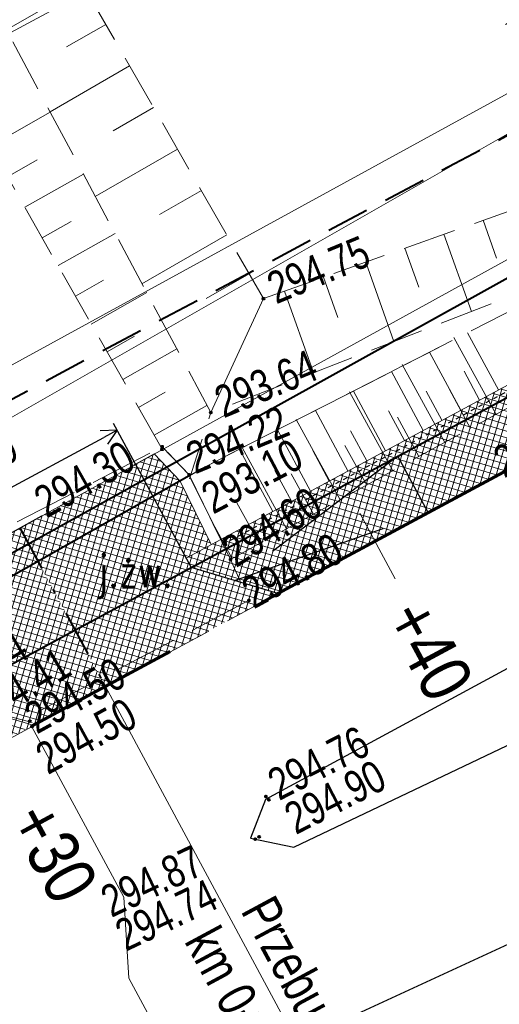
# Model space of a CAD drawing. Header units: metres. Extents: x 7437397 to 7437776, y 5556446 to 5556944.
# Tile 31 of 45: x 7437635 to 7437646, y 5556735 to 5556758. Entities that reach past the tile are written whole.
import ezdxf

# ---------------------------------------------------------------- set-up
doc = ezdxf.new("R2010")
doc.units = ezdxf.units.M
doc.header["$MEASUREMENT"] = 0
for name, pattern in [('0.5_0.5', [1.5, 0.5, -0.5, 0.5]), ('BUBZ01-500', [1.75, 1.25, -0.5]), ('DGN Style 2', [6.14715, 3.68829, -2.45886]), ('DGN Style 3', [8.60601, 6.14715, -2.45886]), ('DGN Style 4', [2.170859, 1.084752, -0.542376, 0.001356, -0.542376]), ('KTCR02-500', [1.5, 1, -0.5]), ('KTJZ01-500', [2, 1.5, -0.5])]:
    doc.linetypes.add(name, pattern=pattern)
doc.layers.get('0').update_dxf_attribs({"color": 250, "lineweight": 5})
for name, color, linetype, lineweight in [('!!_robocza', 2, 'Continuous', 30), ('BUBZ01', 250, 'Continuous', 5), ('BUBZ01_1', 250, 'Continuous', 5), ('BUIB02_01', 250, 'Continuous', 5), ('BUIB05_01', 250, 'Continuous', 5), ('D_balustrada', 7, '0.5_0.5', 30), ('D_kilometraz', 7, 'Continuous', 13), ('D_krawedz swobodna jezdni', 7, 'DGN Style 2', 30), ('D_kraweznik', 7, 'Continuous', 70), ('D_kraweznik obnizony', 7, 'DGN Style 2', 70), ('D_obrzeze', 7, 'Continuous', 40), ('D_opis trasy', 7, 'Continuous', 13), ('D_opisy', 7, 'Continuous', 13), ('D_osie', 1, 'DGN Style 4', 40), ('D_pobocze', 7, 'Continuous', 13), ('D_rampa', 7, 'DGN Style 2', 30), ('D_skarpa', 7, 'DGN Style 3', 20), ('D_skarpa-symbol', 7, 'Continuous', 20), ('D_wymiary', 7, 'Continuous', 13), ('DS_chodniki', 4, 'Continuous', 0), ('DS_pobocze', 1, 'Continuous', 0), ('DS_zjazdy kostka', 30, 'Continuous', 0), ('DS_zjazdy kruszywo', 2, 'Continuous', 0), ('EGBD03', 250, 'Continuous', 5), ('KTJZ01', 250, 'Continuous', 5), ('KTKR01', 250, 'Continuous', 5), ('MPZP', 250, 'Continuous', 5), ('punkt wysokościowy sztuczny', 7, 'Continuous', 5), ('RTPW01', 250, 'Continuous', 5), ('RTPW02', 250, 'Continuous', 5), ('rzedne dla projektanta', 250, 'Continuous', 5), ('SUPE04', 250, 'Continuous', 5), ('SUPG_01', 250, 'Continuous', 5), ('SUPT_01', 250, 'Continuous', 5)]:
    doc.layers.add(name, color=color, linetype=linetype, lineweight=lineweight)
doc.styles.add('ROMANS', font='arial.ttf', dxfattribs={"width": 0.8})
doc.styles.get("Standard").update_dxf_attribs({"font": 'txt.shx', "width": 0.75})
doc.styles.add('Style-Arial Narrow', font='ARIALN.TTF')
doc.dimstyles.new('1-500', dxfattribs={"dimscale": 10, "dimtxt": 0.2, "dimasz": 0.07, "dimexe": 0, "dimexo": 0, "dimgap": 0.05, "dimtad": 1, "dimdec": 1, "dimzin": 0, "dimtxsty": 'ROMANS', "dimblk": 'ARCHTICK', "dimcen": 0.1, "dimclrt": 256, "dimadec": 0, "dimazin": 0, "dimtfac": 0.666667, "dimtdec": 1, "dimtofl": 0, "dimtmove": 1, "dimatfit": 2, "dimfxl": 0, "dimtolj": 1, "dimtzin": 0, "dimarcsym": 0})

# ---------------------------------------------------------------- blocks, each defined once
blk = doc.blocks.new('PW02')
at = {"layer": 'punkt wysokościowy sztuczny', "linetype": 'Continuous', "lineweight": 13}
h = blk.add_hatch(color=0, dxfattribs=at)
edge = h.paths.add_edge_path()
edge.add_arc((0, 0), 0.45, 0, 360)
blk = doc.blocks.new('SUPE04')
at = {"layer": 'SUPE04', "color": 1, "linetype": 'Continuous', "lineweight": 13}
blk.add_line((5.25, 0), (0.25, 0), dxfattribs=at)
at = {"layer": 'SUPE04', "color": 1, "linetype": 'Continuous', "lineweight": 13, "flags": 128}
blk.add_lwpolyline([(3.9, 0.5), (4.766, 0), (3.9, -0.5)], dxfattribs=at)
blk = doc.blocks.new('TerminatorOpen')
at = {"color": 0, "linetype": 'ByBlock', "lineweight": -2}
for q in [(-1, 0.5), (-1, 0), (-1, -0.5)]:
    blk.add_line((0, 0), q, dxfattribs=at)
blk = doc.blocks.new('*D63')
at = {"layer": 'D_wymiary', "color": 0, "lineweight": -2, "transparency": 16777216}
for p, q in [((7437637.505, 5556747.379), (7437636.952, 5556748.405)), ((7437631.9, 5556745.48), (7437636.72, 5556748.076)), ((7437632.05, 5556744.441), (7437631.497, 5556745.468))]:
    blk.add_line(p, q, dxfattribs=at)
at = {"layer": 'Defpoints', "color": 0}
for p in [(7437637.037, 5556748.247), (7437637.59, 5556747.22), (7437632.135, 5556744.283)]:
    blk.add_point(p, dxfattribs=at)
at = {"layer": 'D_wymiary', "color": 0, "lineweight": -2, "transparency": 16777216, "xscale": 0.36, "yscale": 0.36, "zscale": 0.36}
for p, rotation in [((7437637.037, 5556748.247), 28.30396688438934), ((7437631.583, 5556745.309), 208.3039668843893)]:
    blk.add_blockref('TerminatorOpen', p, dxfattribs=dict(at, rotation=rotation))
at = {"layer": 'D_wymiary', "transparency": 16777216, "insert": (7437633.934, 5556747.476), "char_height": 0.72, "attachment_point": 5, "rotation": 28.304, "style": 'Style-Arial Narrow'}
blk.add_mtext('6,20', dxfattribs=at)

msp = doc.modelspace()

# ---------------------------------------------------------------- hatches: boundary and pattern name
at = {"layer": 'DS_chodniki'}
h = msp.add_hatch(dxfattribs=at)
h.set_pattern_fill('CROSSHATCH', color=256, style=0, pattern_type=2)
h.set_pattern_definition([(73.46674, (7437667.05196, 5556759.3903), (-0.1437982, 0.0426858), []), (343.46675, (7437667.05196, 5556759.3903), (0.0426858, 0.1437982), [])])
h.paths.add_polyline_path([(7437684.009, 5556769.397), (7437638.768, 5556745.033), (7437640.8, 5556744.423), (7437651.173, 5556750.01), (7437651.613, 5556750.247), (7437652.141, 5556750.531), (7437652.582, 5556750.768), (7437678.765, 5556764.869, 0.109552)])
at = {"layer": 'DS_pobocze', "lineweight": 0}
h = msp.add_hatch(dxfattribs=at)
h.set_pattern_fill('CROSSHATCH', color=256, style=0, pattern_type=2)
h.set_pattern_definition([(73.46674, (7437668.93906, 5556761.49754), (-0.1437982, 0.0426858), []), (343.46675, (7437668.93906, 5556761.49754), (0.0426858, 0.1437982), [])])
h.paths.add_polyline_path([(7437638.768, 5556745.033), (7437684.009, 5556769.397), (7437683.89, 5556769.617), (7437679.419, 5556767.209), (7437678.979, 5556766.972), (7437678.538, 5556766.734), (7437678.098, 5556766.497), (7437677.658, 5556766.26), (7437677.218, 5556766.023), (7437676.777, 5556765.786), (7437676.337, 5556765.549), (7437675.897, 5556765.312), (7437675.457, 5556765.075), (7437675.017, 5556764.838), (7437674.576, 5556764.601), (7437674.136, 5556764.364), (7437673.696, 5556764.127), (7437673.256, 5556763.89), (7437672.815, 5556763.652), (7437672.375, 5556763.415), (7437671.935, 5556763.178), (7437671.495, 5556762.941), (7437671.055, 5556762.704), (7437670.614, 5556762.467), (7437670.174, 5556762.23), (7437669.734, 5556761.993), (7437669.294, 5556761.756), (7437668.853, 5556761.519), (7437668.413, 5556761.282), (7437667.973, 5556761.045), (7437667.533, 5556760.808), (7437667.093, 5556760.571), (7437666.652, 5556760.333), (7437666.212, 5556760.096), (7437665.772, 5556759.859), (7437665.332, 5556759.622), (7437664.891, 5556759.385), (7437664.451, 5556759.148), (7437664.011, 5556758.911), (7437663.571, 5556758.674), (7437663.131, 5556758.437), (7437662.69, 5556758.2), (7437662.25, 5556757.963), (7437661.81, 5556757.726), (7437661.37, 5556757.489), (7437660.929, 5556757.251), (7437660.489, 5556757.014), (7437660.049, 5556756.777), (7437659.609, 5556756.54), (7437659.169, 5556756.303), (7437658.728, 5556756.066), (7437658.288, 5556755.829), (7437657.848, 5556755.592), (7437657.408, 5556755.355), (7437656.967, 5556755.118), (7437656.527, 5556754.881), (7437656.087, 5556754.644), (7437655.647, 5556754.407), (7437655.207, 5556754.169), (7437654.766, 5556753.932), (7437654.326, 5556753.695), (7437653.886, 5556753.458), (7437653.446, 5556753.221), (7437653.005, 5556752.984), (7437652.565, 5556752.747), (7437652.125, 5556752.51), (7437651.685, 5556752.273), (7437651.245, 5556752.036), (7437650.804, 5556751.799), (7437650.364, 5556751.562), (7437649.924, 5556751.325), (7437649.484, 5556751.088), (7437649.043, 5556750.85), (7437648.603, 5556750.613), (7437648.163, 5556750.376), (7437647.723, 5556750.139), (7437647.283, 5556749.902), (7437646.842, 5556749.665), (7437646.402, 5556749.428), (7437645.962, 5556749.191), (7437645.522, 5556748.954), (7437645.081, 5556748.717), (7437644.641, 5556748.48), (7437644.201, 5556748.243), (7437643.761, 5556748.006), (7437643.321, 5556747.768), (7437642.88, 5556747.531), (7437642.44, 5556747.294), (7437642, 5556747.057), (7437641.56, 5556746.82), (7437641.119, 5556746.583), (7437640.679, 5556746.346), (7437639.24, 5556745.571), (7437638.65, 5556745.253)])
h = msp.add_hatch(dxfattribs=at)
h.set_pattern_fill('CROSSHATCH', color=256, style=0, pattern_type=2)
h.set_pattern_definition([(73.467, (7437638.46853, 5556745.9911), (-0.143798, 0.042686), []), (343.467, (7437638.46853, 5556745.9911), (0.042686, 0.143798), [])])
h.paths.add_polyline_path([(7437638.512, 5556747.055), (7437637.903, 5556747.694), (7437637.465, 5556747.453), (7437638.65, 5556745.253), (7437639.24, 5556745.571)])
at = {"layer": 'DS_zjazdy kostka', "lineweight": 0}
h = msp.add_hatch(dxfattribs=at)
h.set_pattern_fill('CROSSHATCH', color=256, style=0, pattern_type=2)
h.set_pattern_definition([(73.467, (7437638.11537, 5556743.85993), (-0.143798, 0.042686), []), (343.467, (7437638.11537, 5556743.85993), (0.042686, 0.143798), [])])
h.paths.add_polyline_path([(7437636.758, 5556742.247), (7437640.8, 5556744.423), (7437638.768, 5556745.033), (7437636.047, 5556743.567)])
h = msp.add_hatch(dxfattribs=at)
h.set_pattern_fill('CROSSHATCH', color=256, style=0, pattern_type=2)
h.set_pattern_definition([(73.4667, (7437630.95998, 5556740.0536), (-0.1437982, 0.0426858), []), (343.4667, (7437630.95998, 5556740.0536), (0.0426858, 0.1437982), [])])
h.paths.add_polyline_path([(7437630.13, 5556738.618, -0.004664), (7437635.032, 5556741.317), (7437636.758, 5556742.247), (7437636.047, 5556743.567), (7437634.321, 5556742.638, 0.004664), (7437629.394, 5556739.925)])
at = {"layer": 'DS_zjazdy kruszywo', "lineweight": 0}
h = msp.add_hatch(dxfattribs=at)
h.set_pattern_fill('CROSSHATCH', color=256, style=0, pattern_type=2)
h.set_pattern_definition([(73.467, (7437636.58618, 5556745.90512), (-0.143798, 0.042686), []), (343.467, (7437636.58618, 5556745.90512), (0.042686, 0.143798), [])])
h.paths.add_polyline_path([(7437637.465, 5556747.453), (7437634.758, 5556745.961), (7437636.047, 5556743.567), (7437638.768, 5556745.033), (7437638.65, 5556745.253)])
h = msp.add_hatch(dxfattribs=at)
h.set_pattern_fill('CROSSHATCH', color=256, style=0, pattern_type=2)
h.set_pattern_definition([(73.467, (7437633.89673, 5556744.44689), (-0.143798, 0.042686), []), (343.467, (7437633.89673, 5556744.44689), (0.042686, 0.143798), [])])
h.paths.add_polyline_path([(7437633.326, 5556742.1, -0.000938), (7437634.321, 5556742.638), (7437636.047, 5556743.567), (7437634.758, 5556745.961), (7437632.038, 5556744.461), (7437633.206, 5556742.319), (7437633.326, 5556742.1)])

# ---------------------------------------------------------------- linework, layer by layer
at = {"layer": '!!_robocza'}
msp.add_line((7437639.094, 5556747.391), (7437638.512, 5556747.055), dxfattribs=at)
at = {"layer": 'BUBZ01', "color": 7, "linetype": 'BUBZ01-500', "lineweight": 13}
for p, q in [((7437640.461, 5556751.33), (7437632.96, 5556764.373)), ((7437629.701, 5556762.587), (7437638.09, 5556747.805)), ((7437649.055, 5556752.478), (7437639.226, 5556748.664))]:
    msp.add_line(p, q, dxfattribs=at)
at = {"layer": 'BUBZ01', "color": 7, "linetype": 'BUBZ01-500', "lineweight": 13, "flags": 128}
for points in [[(7437631.291, 5556763.521), (7437639.226, 5556748.664), (7437638.726, 5556747.113)], [(7437649.055, 5556752.478), (7437665.84, 5556761.7), (7437669.56, 5556761.45), (7437655.14, 5556753.67), (7437639.69, 5556745.22), (7437638.72, 5556747.2), (7437649.055, 5556752.478)], [(7437640.461, 5556751.33), (7437648.35, 5556754.145)]]:
    msp.add_lwpolyline(points, dxfattribs=at)
at = {"layer": 'BUBZ01', "color": 7, "linetype": 'Continuous', "lineweight": 13, "flags": 128}
for points in [[(7437645.91, 5556748.62), (7437644.92, 5556750.42)], [(7437644.71, 5556747.96), (7437643.71, 5556749.79)], [(7437643.49, 5556747.3), (7437642.48, 5556749.15)], [(7437645.31, 5556748.29), (7437644.82, 5556749.2)], [(7437642.26, 5556746.62), (7437641.23, 5556748.5)], [(7437644.1, 5556747.63), (7437643.6, 5556748.55)], [(7437642.88, 5556746.96), (7437642.37, 5556747.89)], [(7437641, 5556745.94), (7437639.96, 5556747.84)], [(7437641.63, 5556746.28), (7437641.11, 5556747.23)], [(7437640.37, 5556745.59), (7437639.84, 5556746.55)], [(7437639.73, 5556745.24), (7437639.24, 5556746.14)]]:
    msp.add_lwpolyline(points, dxfattribs=at)
at = {"layer": 'BUBZ01_1', "color": 7, "linetype": 'Continuous', "lineweight": 13}
for p, q in [((7437634.44, 5556757.625), (7437636.244, 5556758.663)), ((7437635.85, 5556757.227), (7437636.767, 5556757.754)), ((7437635.463, 5556755.709), (7437637.326, 5556756.781)), ((7437636.939, 5556755.263), (7437637.886, 5556755.808)), ((7437635.468, 5556755.701), (7437634.062, 5556754.903)), ((7437636.522, 5556753.727), (7437638.446, 5556754.834)), ((7437635.162, 5556754.58), (7437634.468, 5556754.186)), ((7437636.244, 5556754.247), (7437634.875, 5556753.47)), ((7437638.028, 5556753.299), (7437639.006, 5556753.861)), ((7437635.957, 5556753.137), (7437635.281, 5556752.754)), ((7437645.92, 5556752.275), (7437645.603, 5556753.165)), ((7437636.985, 5556752.86), (7437635.651, 5556752.103)), ((7437637.615, 5556751.68), (7437639.603, 5556752.823)), ((7437645.331, 5556751.033), (7437644.687, 5556752.838)), ((7437644.098, 5556751.596), (7437643.772, 5556752.511)), ((7437643.518, 5556750.33), (7437642.856, 5556752.185)), ((7437639.118, 5556751.334), (7437640.126, 5556751.914)), ((7437642.206, 5556750.892), (7437641.87, 5556751.833)), ((7437636.715, 5556751.76), (7437636.057, 5556751.386)), ((7437637.726, 5556751.472), (7437636.427, 5556750.735)), ((7437641.635, 5556749.599), (7437640.954, 5556751.506)), ((7437640.461, 5556751.33), (7437639.226, 5556748.664)), ((7437637.438, 5556750.448), (7437636.797, 5556750.084)), ((7437638.432, 5556750.151), (7437637.166, 5556749.433)), ((7437638.16, 5556749.136), (7437637.536, 5556748.781)), ((7437639.138, 5556748.83), (7437637.905, 5556748.13))]:
    msp.add_line(p, q, dxfattribs=at)
at = {"layer": 'BUIB02_01', "color": 212, "linetype": 'Continuous', "lineweight": 40, "flags": 128}
msp.add_lwpolyline([(7437631.582, 5556743.722), (7437658.25, 5556758.524), (7437681.414, 5556770.995), (7437736.328, 5556800.083), (7437739.446, 5556801.87)], dxfattribs=at)
at = {"layer": 'BUIB02_01', "color": 7, "linetype": 'Continuous', "lineweight": 13, "flags": 128}
msp.add_lwpolyline([(7437638.09, 5556747.86), (7437638.72, 5556747.2), (7437639.69, 5556745.22)], dxfattribs=at)
at = {"layer": 'BUIB05_01', "color": 7, "linetype": 'Continuous', "lineweight": 40}
msp.add_line((7437638.72, 5556747.18), (7437623.98, 5556738.84), dxfattribs=at)
at = {"layer": 'D_balustrada', "ltscale": 0.1, "flags": 128}
msp.add_lwpolyline([(7437639.515, 5556745.577), (7437678.586, 5556766.618), (7437680.3, 5556767.683)], dxfattribs=at)
at = {"layer": 'D_kilometraz', "flags": 128}
msp.add_lwpolyline([(7437643.547, 5556744.767), (7437642.717, 5556746.308)], dxfattribs=at)
at = {"layer": 'D_krawedz swobodna jezdni'}
for p, q in [((7437632.038, 5556744.461), (7437637.465, 5556747.453)), ((7437637.465, 5556747.453), (7437638.768, 5556745.033)), ((7437640.8, 5556744.423), (7437638.768, 5556745.033))]:
    msp.add_line(p, q, dxfattribs=at)
at = {"layer": 'D_kraweznik'}
msp.add_line((7437640.8, 5556744.423), (7437678.765, 5556764.869), dxfattribs=at)
at = {"layer": 'D_kraweznik obnizony'}
msp.add_line((7437635.032, 5556741.317), (7437640.8, 5556744.423), dxfattribs=at)
at = {"layer": 'D_kraweznik obnizony', "extrusion": (0, 0, -1)}
msp.add_arc((-7437777.277, 5556477.184), 300, 59.64038, 61.69603, dxfattribs=at)
at = {"layer": 'D_obrzeze'}
msp.add_line((7437634.321, 5556742.638), (7437684.009, 5556769.397), dxfattribs=at)
at = {"layer": 'D_opis trasy'}
msp.add_line((7437637.31, 5556735.412), (7437637.188, 5556737.313), dxfattribs=at)
at = {"layer": 'D_opis trasy', "flags": 128}
for points in [[(7437635.032, 5556741.317), (7437637.188, 5556737.313)], [(7437637.31, 5556735.412), (7437641.455, 5556727.714)]]:
    msp.add_lwpolyline(points, dxfattribs=at)
at = {"layer": 'D_opisy'}
msp.add_line((7437636.758, 5556742.247), (7437644.958, 5556727.019), dxfattribs=at)
at = {"layer": 'D_osie'}
msp.add_line((7437634.758, 5556745.961), (7437636.758, 5556742.247), dxfattribs=at)
at = {"layer": 'D_pobocze'}
for p, q in [((7437638.65, 5556745.253), (7437683.89, 5556769.617)), ((7437637.465, 5556747.453), (7437637.903, 5556747.694))]:
    msp.add_line(p, q, dxfattribs=at)
at = {"layer": 'D_pobocze', "flags": 128}
msp.add_lwpolyline([(7437637.903, 5556747.694), (7437638.512, 5556747.055), (7437639.24, 5556745.571)], dxfattribs=at)
at = {"layer": 'D_rampa'}
for p, q in [((7437643.61, 5556747.641), (7437639.784, 5556744.728)), ((7437644.322, 5556746.32), (7437643.61, 5556747.641)), ((7437639.784, 5556744.728), (7437644.322, 5556746.32))]:
    msp.add_line(p, q, dxfattribs=at)
at = {"layer": 'D_skarpa', "flags": 128}
msp.add_lwpolyline([(7437639.094, 5556747.391), (7437639.251, 5556747.471), (7437639.697, 5556747.699), (7437640.142, 5556747.926), (7437640.587, 5556748.154), (7437641.033, 5556748.381), (7437641.478, 5556748.609), (7437641.924, 5556748.836), (7437642.369, 5556749.064), (7437642.814, 5556749.291), (7437643.26, 5556749.518), (7437643.705, 5556749.746), (7437644.151, 5556749.973), (7437644.596, 5556750.201), (7437645.041, 5556750.428), (7437645.487, 5556750.656), (7437645.932, 5556750.883), (7437646.378, 5556751.111), (7437646.823, 5556751.338), (7437647.268, 5556751.566), (7437647.714, 5556751.793), (7437648.159, 5556752.021), (7437648.605, 5556752.248), (7437649.05, 5556752.475), (7437649.489, 5556752.715), (7437649.928, 5556752.954), (7437650.367, 5556753.194), (7437650.806, 5556753.433), (7437651.245, 5556753.673), (7437651.684, 5556753.912), (7437652.122, 5556754.152), (7437652.561, 5556754.391), (7437653, 5556754.631), (7437653.439, 5556754.87), (7437653.878, 5556755.11), (7437654.317, 5556755.349), (7437654.756, 5556755.589), (7437655.195, 5556755.828), (7437655.634, 5556756.068), (7437656.073, 5556756.307), (7437656.512, 5556756.547), (7437656.951, 5556756.786), (7437657.389, 5556757.026), (7437657.828, 5556757.265), (7437658.267, 5556757.505), (7437658.706, 5556757.744), (7437659.145, 5556757.984), (7437659.586, 5556758.22), (7437660.031, 5556758.448), (7437660.476, 5556758.676), (7437660.921, 5556758.904), (7437661.366, 5556759.132), (7437661.812, 5556759.36), (7437662.257, 5556759.588), (7437662.702, 5556759.816), (7437663.147, 5556760.044), (7437663.592, 5556760.272), (7437664.037, 5556760.5), (7437664.482, 5556760.728), (7437664.927, 5556760.955), (7437665.372, 5556761.183), (7437665.818, 5556761.411), (7437666.263, 5556761.639), (7437666.708, 5556761.867), (7437667.153, 5556762.095), (7437667.598, 5556762.323), (7437668.043, 5556762.551), (7437668.488, 5556762.779), (7437668.933, 5556763.007), (7437669.379, 5556763.235), (7437669.824, 5556763.463), (7437670.264, 5556763.7), (7437670.696, 5556763.953), (7437671.128, 5556764.205), (7437671.56, 5556764.458), (7437671.992, 5556764.71), (7437672.424, 5556764.963), (7437672.855, 5556765.215), (7437673.287, 5556765.468), (7437673.719, 5556765.72), (7437674.151, 5556765.973), (7437674.583, 5556766.225), (7437675.015, 5556766.478), (7437675.447, 5556766.731), (7437675.879, 5556766.983), (7437676.311, 5556767.236), (7437676.742, 5556767.488), (7437677.174, 5556767.741), (7437677.606, 5556767.993), (7437678.038, 5556768.246), (7437678.47, 5556768.498), (7437678.867, 5556768.815), (7437679.159, 5556769.052), (7437679.413, 5556769.257), (7437679.664, 5556769.461)], dxfattribs=at)
at = {"layer": 'D_skarpa-symbol', "flags": 128}
for points in [[(7437645.962, 5556749.191), (7437645.241, 5556750.53)], [(7437645.081, 5556748.717), (7437644.35, 5556750.075)], [(7437644.201, 5556748.243), (7437643.459, 5556749.62)], [(7437645.522, 5556748.954), (7437645.158, 5556749.628)], [(7437643.321, 5556747.768), (7437642.568, 5556749.165)], [(7437644.641, 5556748.48), (7437644.273, 5556749.164)], [(7437642.44, 5556747.294), (7437641.677, 5556748.71)], [(7437643.761, 5556748.006), (7437643.387, 5556748.699)], [(7437641.56, 5556746.82), (7437640.787, 5556748.255)], [(7437642.88, 5556747.531), (7437642.502, 5556748.235)], [(7437640.679, 5556746.346), (7437639.896, 5556747.801)], [(7437642, 5556747.057), (7437641.616, 5556747.77)], [(7437641.119, 5556746.583), (7437640.73, 5556747.306)]]:
    msp.add_lwpolyline(points, dxfattribs=at)
at = {"layer": 'EGBD03', "color": 96, "linetype": 'Continuous', "lineweight": 13, "flags": 128}
for points in [[(7437630.48, 5556746.22), (7437656.77, 5556761.25)], [(7437631.6, 5556744.22), (7437658.07, 5556758.81)]]:
    msp.add_lwpolyline(points, dxfattribs=at)
at = {"layer": 'KTJZ01', "color": 7, "linetype": 'KTJZ01-500', "lineweight": 13, "flags": 128}
for points in [[(7437487.24, 5556665.88), (7437500.01, 5556668.65), (7437509.93, 5556671.34), (7437514.81, 5556672.66), (7437528.54, 5556677.57), (7437546.18, 5556685.08), (7437562.31, 5556693.39), (7437575.78, 5556700.17), (7437584.6, 5556705.2), (7437599.33, 5556712.79), (7437607.41, 5556717.03), (7437624.22, 5556725.75), (7437636.91, 5556731.79), (7437639.91, 5556733.3), (7437648.13, 5556737.1), (7437664.08, 5556744.94), (7437674.41, 5556750.47), (7437695.47, 5556762.01), (7437726.23, 5556778.98), (7437745.592, 5556790.579), (7437740.524, 5556799.89), (7437726.071, 5556794.065), (7437721.424, 5556793.261), (7437718.653, 5556793.684), (7437716.454, 5556794.853), (7437714.78, 5556796.65), (7437713.44, 5556798.18), (7437704.05, 5556814.76), (7437696.46, 5556806.77), (7437698.53, 5556806.84), (7437700.74, 5556806.26), (7437702.79, 5556804.94), (7437704.06, 5556803.16), (7437709.44, 5556793.77), (7437711.44, 5556790.12), (7437712.13, 5556787.63), (7437712.21, 5556785.35), (7437711.59, 5556783.66), (7437709.87, 5556781.76), (7437701.28, 5556777.09), (7437699.42, 5556776.48), (7437697.78, 5556776.19), (7437695.76, 5556776.41), (7437693.65, 5556777.51), (7437692.09, 5556778.89), (7437690.49, 5556781.22), (7437685.25, 5556778.28), (7437686.1, 5556775.03), (7437686.085, 5556773.72), (7437685.81, 5556772.51), (7437685.3, 5556771.32), (7437684.475, 5556769.98), (7437683.43, 5556768.68), (7437682.12, 5556767.23), (7437680.52, 5556765.9), (7437679.609, 5556765.424), (7437667.4, 5556758.73), (7437656.58, 5556752.94), (7437646.03, 5556747.24), (7437635.04, 5556741.31), (7437625.46, 5556735.97), (7437617.31, 5556731.03), (7437610.73, 5556727.32), (7437599.83, 5556721.28), (7437592.56, 5556717.41), (7437581.48, 5556711.39), (7437572.19, 5556706.38), (7437570.63, 5556705.57), (7437559.43, 5556699.57), (7437555.27, 5556697.37), (7437547.58, 5556693.6), (7437542.1, 5556690.99), (7437536.78, 5556688.64), (7437527.13, 5556684.56), (7437524.75, 5556685.69), (7437522.99, 5556687.15), (7437521.44, 5556689.45), (7437520.46, 5556691.39), (7437515.43, 5556689.51), (7437516.09, 5556686.202), (7437515.98, 5556684.5), (7437514.73, 5556681.38), (7437513.55, 5556680.28), (7437512.1, 5556679.32), (7437507.87, 5556678.13), (7437498.81, 5556675.82), (7437492.9, 5556674.29)], [(7437635.25, 5556741.69), (7437640.12, 5556744.26), (7437639.69, 5556745.22), (7437638.72, 5556747.2), (7437638.09, 5556747.86), (7437631.07, 5556744.22), (7437631.87, 5556742.67)], [(7437635.04, 5556741.4), (7437633.32, 5556741.86), (7437632.04, 5556742.47), (7437631.87, 5556742.67)]]:
    msp.add_lwpolyline(points, dxfattribs=at)
msp.add_lwpolyline([(7437639.91, 5556733.3), (7437648.13, 5556737.1), (7437647.63, 5556734.07), (7437652.6, 5556723.04), (7437646.61, 5556720.21), (7437619.73, 5556707.68), (7437613.29, 5556704.65), (7437611.72, 5556705.29), (7437608.45, 5556703.74), (7437604.8, 5556710.12), (7437602.44, 5556712.14), (7437599.33, 5556712.79), (7437607.41, 5556717.03), (7437608.14, 5556715.01), (7437609.09, 5556713.14), (7437610.29, 5556711.49), (7437612.71, 5556710.2), (7437615.11, 5556710.61), (7437627.71, 5556716.39), (7437641.39, 5556723.55), (7437643.11, 5556725.99), (7437640.63, 5556731.4), (7437639.91, 5556733.3)], close=True, dxfattribs=at)
at = {"layer": 'KTKR01', "color": 7, "linetype": 'Continuous', "lineweight": 30, "flags": 128}
msp.add_lwpolyline([(7437745.592, 5556790.579), (7437726.23, 5556778.98), (7437695.47, 5556762.01), (7437674.41, 5556750.47), (7437664.08, 5556744.94), (7437648.13, 5556737.1), (7437639.91, 5556733.3), (7437636.91, 5556731.79), (7437624.22, 5556725.75)], dxfattribs=at)
msp.add_lwpolyline([(7437640.51, 5556739.6), (7437640.16, 5556738.69), (7437641.17, 5556738.48), (7437648.82, 5556742.13), (7437653.16, 5556744.23), (7437657.63, 5556746.81), (7437662, 5556749.63), (7437662.19, 5556750.54), (7437661.26, 5556750.83), (7437640.51, 5556739.6)], close=True, dxfattribs=at)
at = {"layer": 'MPZP', "color": 212, "linetype": 'KTCR02-500', "lineweight": 40, "flags": 128}
msp.add_lwpolyline([(7437738.295, 5556803.984), (7437715.191, 5556791.784), (7437661.349, 5556763.226), (7437574.511, 5556717.006), (7437530.05, 5556696.506), (7437525.798, 5556698.029), (7437514.19, 5556719.761)], dxfattribs=at)
at = {"layer": 'rzedne dla projektanta', "color": 7, "linetype": 'Continuous', "lineweight": 40}
for centre in [(7437640.46, 5556751.33), (7437639.23, 5556748.66), (7437638.09, 5556747.8), (7437634.99, 5556741.43), (7437635.04, 5556741.31), (7437640.52, 5556739.67), (7437640.59, 5556739.59), (7437640.27, 5556738.67), (7437640.36, 5556738.72)]:
    msp.add_circle(centre, 0.0225, dxfattribs=at)
at = {"layer": 'SUPG_01', "color": 52, "linetype": 'Continuous', "lineweight": 13, "flags": 128}
msp.add_lwpolyline([(7437732.989, 5556813.733), (7437728.61, 5556811.05), (7437696.05, 5556793.43), (7437665.38, 5556774.15), (7437624.73, 5556752.297)], dxfattribs=at)
at = {"layer": 'SUPT_01', "color": 30, "linetype": 'Continuous', "lineweight": 13, "flags": 128}
msp.add_lwpolyline([(7437624.834, 5556744.449), (7437654.2, 5556760.54), (7437665.43, 5556766.7), (7437672.97, 5556770.83), (7437672.97, 5556770.83), (7437705.49, 5556788.37), (7437705.49, 5556788.37), (7437729.04, 5556801.46), (7437729.04, 5556801.46), (7437737.403, 5556805.623)], dxfattribs=at)

# ---------------------------------------------------------------- block references
at = {"layer": 'RTPW02', "color": 7, "linetype": 'Continuous', "lineweight": 13, "xscale": 0.1, "yscale": 0.1, "zscale": 0.1}
for p, rotation in [((7437638.09, 5556747.86), 29.451), ((7437639.69, 5556745.22), 31.95800000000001), ((7437640.12, 5556744.26), 28.387)]:
    msp.add_blockref('PW02', p, dxfattribs=dict(at, rotation=rotation))
msp.add_blockref('PW02', (7437638.72, 5556747.2), dxfattribs=at)
at = {"layer": 'SUPE04', "color": 1, "linetype": 'Continuous', "lineweight": 13, "rotation": 211.6509999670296}
msp.add_blockref('SUPE04', (7437650.6, 5556760.51), dxfattribs=at)

# ---------------------------------------------------------------- texts
at = {"layer": 'D_kilometraz', "char_height": 1.2, "attachment_point": 4, "line_spacing_factor": 1.6, "style": 'Style-Arial Narrow'}
for s, insert, rotation in [('+40', (7437643.784, 5556744.127), 298.304), ('+30', (7437634.984, 5556739.386), 298.4696)]:
    msp.add_mtext(s, dxfattribs=dict(at, insert=insert, rotation=rotation))
at = {"layer": 'D_opis trasy', "insert": (7437641.458, 5556727.515), "char_height": 1.2, "attachment_point": 6, "rotation": 298.304, "line_spacing_factor": 0.85, "style": 'Style-Arial Narrow'}
msp.add_mtext('KL\\Pkm 0+130.87', dxfattribs=at)
at = {"layer": 'D_opisy', "insert": (7437640.709, 5556737.418), "char_height": 0.9, "attachment_point": 1, "rotation": 298.304}
msp.add_mtext('\\pt11;\\fArial|b0|i0|c238238|p39;Przebudowa zjazdu\\Pkm 0+132.83', dxfattribs=at)
at = {"layer": 'KTJZ01', "color": 7, "linetype": 'Continuous', "lineweight": 13, "width": 0.8}
msp.add_text('j.żw.', height=0.75, dxfattribs=at).set_placement((7437636.565, 5556744.572))
at = {"layer": 'RTPW01', "color": 7, "linetype": 'Continuous', "lineweight": 13, "char_height": 0.75, "attachment_point": 7, "line_spacing_factor": 0.6}
for s, insert, rotation in [('\\FWORKING_1250;\\H1x;\\W0.8;294.30', (7437635.386, 5556746.166), 29.451), ('\\FWORKING_1250;\\H1x;\\W0.8;293.10', (7437639.287, 5556746.259), 27.824), ('\\FWORKING_1250;\\H1x;\\W0.8;294.60', (7437639.822, 5556745.008), 31.958), ('\\FWORKING_1250;\\H1x;\\W0.8;294.80', (7437640.239, 5556744.04), 28.387)]:
    msp.add_mtext(s, dxfattribs=dict(at, insert=insert, rotation=rotation))
at = {"layer": 'rzedne dla projektanta', "color": 7, "linetype": 'Continuous', "lineweight": 0, "char_height": 0.75, "attachment_point": 7, "line_spacing_factor": 0.6}
for s, insert, rotation in [('\\FWORKING_1250;\\H1x;\\W0.8; 294.75', (7437640.556, 5556751.099), 22.491), ('\\FWORKING_1250;\\H1x;\\W0.8; 293.64', (7437639.326, 5556748.429), 22.491), ('\\FWORKING_1250;\\H1x;\\W0.8; 294.22', (7437638.658, 5556747.117), 22.491), ('\\FWORKING_1250;\\H1x;\\W0.8; 295.02', (7437645.898, 5556747.014), 25.2313), ('\\FWORKING_1250;\\H1x;\\W0.8; 294.34', (7437632.725, 5556741.562), 30.8573), ('\\FWORKING_1250;\\H1x;\\W0.8; 294.41', (7437633.724, 5556741.156), 30.8573), ('\\FWORKING_1250;\\H1x;\\W0.8; 294.50', (7437634.961, 5556741.001), 28.7501), ('\\FWORKING_1250;\\H1x;\\W0.8; 294.50', (7437635.221, 5556740.05), 28.7501), ('\\FWORKING_1250;\\H1x;\\W0.8; 294.76', (7437640.635, 5556739.448), 27.2618), ('\\FWORKING_1250;\\H1x;\\W0.8; 294.90', (7437641.026, 5556738.651), 27.2618), ('\\FWORKING_1250;\\H1x;\\W0.8; 294.87', (7437636.701, 5556736.716), 25.3308), ('\\FWORKING_1250;\\H1x;\\W0.8; 294.74', (7437637.04, 5556735.924), 25.3308)]:
    msp.add_mtext(s, dxfattribs=dict(at, insert=insert, rotation=rotation))

# ---------------------------------------------------------------- dimensions: what is measured, and where the dimension line sits
at = {"layer": 'D_wymiary'}
dim = msp.add_linear_dim(base=(7437637.037, 5556748.247), p1=(7437632.135, 5556744.283), p2=(7437637.59, 5556747.22), angle=28.304, dimstyle='1-500', override={"dimscale": 1, "dimtxt": 0.72, "dimasz": 0.36, "dimexe": 0.18, "dimexo": 0.18, "dimgap": 0.36, "dimdec": 2, "dimzin": 3, "dimtxsty": 'Style-Arial Narrow', "dimblk": 'TerminatorOpen', "dimcen": 0.36, "dimtdec": 2, "dimtofl": 1, "dimtmove": 0, "dimatfit": 1, "dimfrac": 2, "dimtolj": 0, "dimtzin": 3}, dxfattribs=at)
dim.commit()
dim.dimension.update_dxf_attribs({"geometry": '*D63', "text_midpoint": (7437633.934, 5556747.476)})

doc.saveas('drawing.dxf')
